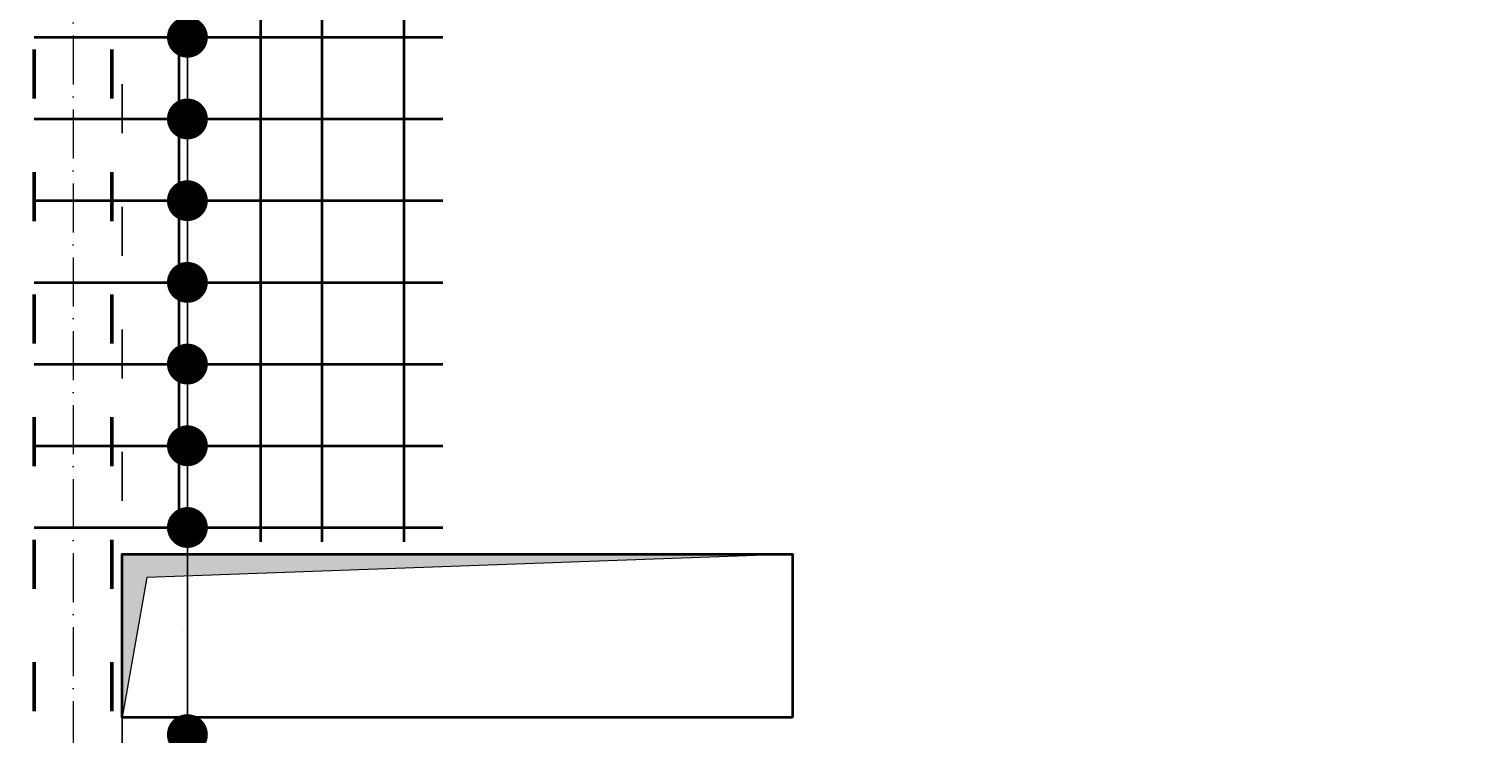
# Model space of a CAD drawing. Header units: millimetres. Extents: x 295948 to 312016, y 6878 to 18016.
# Tile 207 of 252: x 308978 to 309334, y 14349 to 14522. Entities that reach past the tile are written whole.
import ezdxf

# ---------------------------------------------------------------- set-up
doc = ezdxf.new("R2010")
doc.units = ezdxf.units.MM
doc.linetypes.add('ACAD_ISO03W100', pattern=[30, 12, -18])
doc.linetypes.add('ACAD_ISO10W100', pattern=[18, 12, -3, 0, -3])
for name, color, linetype, lineweight in [('konstrukcja', 3, 'Continuous', 35), ('konstrukcja wymiary', 1, 'Continuous', 13), ('osie', 5, 'ACAD_ISO10W100', 13), ('zbrojenie', 4, 'Continuous', 50), ('zbrojenie płyty', 141, 'Continuous', 35)]:
    doc.layers.add(name, color=color, linetype=linetype, lineweight=lineweight)
doc.layers.add('przerywane', color=6, linetype='ACAD_ISO03W100')
doc.styles.add('KONSTRUKCJA', font='romand.shx', dxfattribs={"oblique": 10})
doc.styles.get("Standard").update_dxf_attribs({"font": 'romand.shx', "oblique": 10})
doc.dimstyles.new('150', dxfattribs={"dimtxt": 10, "dimasz": 7, "dimexe": 1.25, "dimexo": 0.625, "dimgap": 3, "dimtad": 1, "dimdec": 0, "dimrnd": 0.5, "dimtxsty": 'KONSTRUKCJA', "dimblk": 'ARCHTICK', "dimcen": 2.5, "dimadec": 0, "dimazin": 0, "dimtfac": 1, "dimtdec": 0, "dimtix": 1, "dimtmove": 0, "dimatfit": 3, "dimfxl": 4, "dimfxlon": 1, "dimarcsym": 0})
doc.dimstyles.new('kropki', dxfattribs={"dimtxt": 0.001, "dimasz": 10, "dimexe": 1.25, "dimexo": 0.625, "dimgap": 1, "dimtad": 1, "dimtxsty": 'Standard', "dimblk": 'DOT', "dimcen": 2.5, "dimadec": 0, "dimazin": 0, "dimtfac": 1, "dimtmove": 0, "dimatfit": 3, "dimfxl": 1, "dimfxlon": 1, "dimarcsym": 0})

# ---------------------------------------------------------------- blocks, each defined once
blk = doc.blocks.new('_ArchTick')
at = {"color": 0, "linetype": 'ByBlock', "lineweight": 13, "const_width": 0.15}
blk.add_lwpolyline([(-0.5, -0.5), (0.5, 0.5)], dxfattribs=at)
blk = doc.blocks.new('*D905')
at = {"layer": 'Defpoints', "color": 0, "transparency": 16777216}
for p in [(308976.63, 15291.22), (308886.63, 14393.22), (309000.63, 14393.22)]:
    blk.add_point(p, dxfattribs=at)
at = {"layer": 'konstrukcja wymiary', "color": 0, "lineweight": -2, "transparency": 16777216}
for p, q in [((308890.63, 15291.22), (308885.38, 15291.22)), ((308886.63, 15291.22), (308886.63, 14393.22)), ((308890.63, 14393.22), (308885.38, 14393.22))]:
    blk.add_line(p, q, dxfattribs=at)
at = {"layer": 'konstrukcja wymiary', "color": 0, "lineweight": -2, "transparency": 16777216, "xscale": 7, "yscale": 7, "zscale": 7}
for p, rotation in [((308886.63, 15291.22), 90), ((308886.63, 14393.22), 270)]:
    blk.add_blockref('_ArchTick', p, dxfattribs=dict(at, rotation=rotation))
at = {"layer": 'konstrukcja wymiary', "color": 0, "transparency": 16777216, "insert": (308878.63, 14842.22), "char_height": 10, "attachment_point": 5, "rotation": 90, "style": 'KONSTRUKCJA'}
blk.add_mtext('898', dxfattribs=at)
blk = doc.blocks.new('*D906')
at = {"layer": 'Defpoints', "color": 0, "transparency": 16777216}
for p in [(309000.63, 14393.22), (308886.63, 14353.22), (309000.63, 14353.22)]:
    blk.add_point(p, dxfattribs=at)
at = {"layer": 'konstrukcja wymiary', "color": 0, "lineweight": -2, "transparency": 16777216}
for p, q in [((308890.63, 14393.22), (308885.38, 14393.22)), ((308886.63, 14393.22), (308886.63, 14353.22)), ((308890.63, 14353.22), (308885.38, 14353.22))]:
    blk.add_line(p, q, dxfattribs=at)
at = {"layer": 'konstrukcja wymiary', "color": 0, "lineweight": -2, "transparency": 16777216, "xscale": 7, "yscale": 7, "zscale": 7}
for p, rotation in [((308886.63, 14393.22), 90), ((308886.63, 14353.22), 270)]:
    blk.add_blockref('_ArchTick', p, dxfattribs=dict(at, rotation=rotation))
at = {"layer": 'konstrukcja wymiary', "color": 0, "transparency": 16777216, "insert": (308878.63, 14373.22), "char_height": 10, "attachment_point": 5, "rotation": 90, "style": 'KONSTRUKCJA'}
blk.add_mtext('40', dxfattribs=at)
blk = doc.blocks.new('*D907')
at = {"layer": 'Defpoints', "color": 0, "transparency": 16777216}
for p in [(309000.63, 14353.22), (308886.63, 14052.22), (308976.63, 14052.22)]:
    blk.add_point(p, dxfattribs=at)
at = {"layer": 'konstrukcja wymiary', "color": 0, "lineweight": -2, "transparency": 16777216}
for p, q in [((308890.63, 14353.22), (308885.38, 14353.22)), ((308886.63, 14353.22), (308886.63, 14052.22)), ((308890.63, 14052.22), (308885.38, 14052.22))]:
    blk.add_line(p, q, dxfattribs=at)
at = {"layer": 'konstrukcja wymiary', "color": 0, "lineweight": -2, "transparency": 16777216, "xscale": 7, "yscale": 7, "zscale": 7}
for p, rotation in [((308886.63, 14353.22), 90), ((308886.63, 14052.22), 270)]:
    blk.add_blockref('_ArchTick', p, dxfattribs=dict(at, rotation=rotation))
at = {"layer": 'konstrukcja wymiary', "color": 0, "transparency": 16777216, "insert": (308878.63, 14202.72), "char_height": 10, "attachment_point": 5, "rotation": 90, "style": 'KONSTRUKCJA'}
blk.add_mtext('301', dxfattribs=at)
blk = doc.blocks.new('*D912')
at = {"layer": 'Defpoints', "color": 0, "transparency": 16777216}
for p in [(309000.63, 15501.22), (308976.63, 15291.22), (309000.63, 14353.22)]:
    blk.add_point(p, dxfattribs=at)
at = {"layer": 'konstrukcja wymiary', "color": 0, "lineweight": -2, "transparency": 16777216}
for p, q in [((308976.63, 15497.22), (308976.63, 15502.47)), ((309000.63, 15497.22), (309000.63, 15502.47)), ((308976.63, 15501.22), (309000.63, 15501.22))]:
    blk.add_line(p, q, dxfattribs=at)
at = {"layer": 'konstrukcja wymiary', "color": 0, "lineweight": -2, "transparency": 16777216, "xscale": 7, "yscale": 7, "zscale": 7, "rotation": 180}
blk.add_blockref('_ArchTick', (308976.63, 15501.22), dxfattribs=at)
at = {"layer": 'konstrukcja wymiary', "color": 0, "lineweight": -2, "transparency": 16777216, "xscale": 7, "yscale": 7, "zscale": 7}
blk.add_blockref('_ArchTick', (309000.63, 15501.22), dxfattribs=at)
at = {"layer": 'konstrukcja wymiary', "color": 0, "transparency": 16777216, "insert": (308988.63, 15509.22), "char_height": 10, "attachment_point": 5, "style": 'KONSTRUKCJA'}
blk.add_mtext('24', dxfattribs=at)
blk = doc.blocks.new('*D913')
at = {"layer": 'Defpoints', "color": 0, "transparency": 16777216}
for p in [(309164.63, 15501.22), (309164.63, 14393.22), (309000.63, 14353.22)]:
    blk.add_point(p, dxfattribs=at)
at = {"layer": 'konstrukcja wymiary', "color": 0, "lineweight": -2, "transparency": 16777216}
for p, q in [((309000.63, 15497.22), (309000.63, 15502.47)), ((309164.63, 15497.22), (309164.63, 15502.47)), ((309000.63, 15501.22), (309164.63, 15501.22))]:
    blk.add_line(p, q, dxfattribs=at)
at = {"layer": 'konstrukcja wymiary', "color": 0, "lineweight": -2, "transparency": 16777216, "xscale": 7, "yscale": 7, "zscale": 7, "rotation": 180}
blk.add_blockref('_ArchTick', (309000.63, 15501.22), dxfattribs=at)
at = {"layer": 'konstrukcja wymiary', "color": 0, "lineweight": -2, "transparency": 16777216, "xscale": 7, "yscale": 7, "zscale": 7}
blk.add_blockref('_ArchTick', (309164.63, 15501.22), dxfattribs=at)
at = {"layer": 'konstrukcja wymiary', "color": 0, "transparency": 16777216, "insert": (309082.63, 15509.22), "char_height": 10, "attachment_point": 5, "style": 'KONSTRUKCJA'}
blk.add_mtext('164', dxfattribs=at)
blk = doc.blocks.new('*D914')
at = {"layer": 'Defpoints', "color": 0, "transparency": 16777216}
for p in [(309620.63, 15501.22), (309620.63, 14520.22), (309164.63, 14393.22)]:
    blk.add_point(p, dxfattribs=at)
at = {"layer": 'konstrukcja wymiary', "color": 0, "lineweight": -2, "transparency": 16777216}
for p, q in [((309164.63, 15497.22), (309164.63, 15502.47)), ((309620.63, 15497.22), (309620.63, 15502.47)), ((309164.63, 15501.22), (309620.63, 15501.22))]:
    blk.add_line(p, q, dxfattribs=at)
at = {"layer": 'konstrukcja wymiary', "color": 0, "lineweight": -2, "transparency": 16777216, "xscale": 7, "yscale": 7, "zscale": 7, "rotation": 180}
blk.add_blockref('_ArchTick', (309164.63, 15501.22), dxfattribs=at)
at = {"layer": 'konstrukcja wymiary', "color": 0, "lineweight": -2, "transparency": 16777216, "xscale": 7, "yscale": 7, "zscale": 7}
blk.add_blockref('_ArchTick', (309620.63, 15501.22), dxfattribs=at)
at = {"layer": 'konstrukcja wymiary', "color": 0, "transparency": 16777216, "insert": (309392.63, 15509.22), "char_height": 10, "attachment_point": 5, "style": 'KONSTRUKCJA'}
blk.add_mtext('456', dxfattribs=at)
blk = doc.blocks.new('_Dot')
at = {"color": 0, "linetype": 'ByBlock', "lineweight": -2}
blk.add_line((-0.5, 0), (-1, 0), dxfattribs=at)
at = {"color": 0, "linetype": 'ByBlock', "const_width": 0.5}
blk.add_lwpolyline([(-0.25, 0, 1), (0.25, 0, 1)], format="xyb", close=True, dxfattribs=at)
blk = doc.blocks.new('*D1210')
at = {"layer": 'Defpoints', "color": 0, "transparency": 16777216}
for p in [(309034.52, 14539.72), (309016.61, 14519.72), (309034.52, 14519.72)]:
    blk.add_point(p, dxfattribs=at)
at = {"layer": 'konstrukcja wymiary', "color": 0, "lineweight": -2, "transparency": 16777216}
for p, q in [((309016.61, 14549.72), (309016.61, 14559.72)), ((309017.61, 14539.72), (309015.36, 14539.72)), ((309016.61, 14539.72), (309016.61, 14519.72)), ((309017.61, 14519.72), (309015.36, 14519.72)), ((309016.61, 14509.72), (309016.61, 14499.72))]:
    blk.add_line(p, q, dxfattribs=at)
at = {"layer": 'konstrukcja wymiary', "color": 0, "lineweight": -2, "transparency": 16777216, "xscale": 10, "yscale": 10, "zscale": 10}
for p, rotation in [((309016.61, 14539.72), 270), ((309016.61, 14519.72), 90)]:
    blk.add_blockref('_Dot', p, dxfattribs=dict(at, rotation=rotation))
at = {"layer": 'konstrukcja wymiary', "color": 0, "transparency": 16777216, "insert": (309015.61, 14529.72), "char_height": 0.001, "attachment_point": 5, "rotation": 90}
blk.add_mtext('20', dxfattribs=at)
blk = doc.blocks.new('*D1211')
at = {"layer": 'Defpoints', "color": 0, "transparency": 16777216}
for p in [(309034.52, 14519.72), (309016.61, 14499.72), (309034.52, 14499.72)]:
    blk.add_point(p, dxfattribs=at)
at = {"layer": 'konstrukcja wymiary', "color": 0, "lineweight": -2, "transparency": 16777216}
for p, q in [((309016.61, 14529.72), (309016.61, 14539.72)), ((309017.61, 14519.72), (309015.36, 14519.72)), ((309016.61, 14519.72), (309016.61, 14499.72)), ((309017.61, 14499.72), (309015.36, 14499.72)), ((309016.61, 14489.72), (309016.61, 14479.72))]:
    blk.add_line(p, q, dxfattribs=at)
at = {"layer": 'konstrukcja wymiary', "color": 0, "lineweight": -2, "transparency": 16777216, "xscale": 10, "yscale": 10, "zscale": 10}
for p, rotation in [((309016.61, 14519.72), 270), ((309016.61, 14499.72), 90)]:
    blk.add_blockref('_Dot', p, dxfattribs=dict(at, rotation=rotation))
at = {"layer": 'konstrukcja wymiary', "color": 0, "transparency": 16777216, "insert": (309015.61, 14509.72), "char_height": 0.001, "attachment_point": 5, "rotation": 90}
blk.add_mtext('20', dxfattribs=at)
blk = doc.blocks.new('*D1176')
at = {"layer": 'Defpoints', "color": 0, "transparency": 16777216}
for p in [(309034.52, 14499.72), (309016.61, 14479.72), (309034.52, 14479.72)]:
    blk.add_point(p, dxfattribs=at)
at = {"layer": 'konstrukcja wymiary', "color": 0, "lineweight": -2, "transparency": 16777216}
for p, q in [((309016.61, 14509.72), (309016.61, 14519.72)), ((309017.61, 14499.72), (309015.36, 14499.72)), ((309016.61, 14499.72), (309016.61, 14479.72)), ((309017.61, 14479.72), (309015.36, 14479.72)), ((309016.61, 14469.72), (309016.61, 14459.72))]:
    blk.add_line(p, q, dxfattribs=at)
at = {"layer": 'konstrukcja wymiary', "color": 0, "lineweight": -2, "transparency": 16777216, "xscale": 10, "yscale": 10, "zscale": 10}
for p, rotation in [((309016.61, 14499.72), 270), ((309016.61, 14479.72), 90)]:
    blk.add_blockref('_Dot', p, dxfattribs=dict(at, rotation=rotation))
at = {"layer": 'konstrukcja wymiary', "color": 0, "transparency": 16777216, "insert": (309015.61, 14489.72), "char_height": 0.001, "attachment_point": 5, "rotation": 90}
blk.add_mtext('20', dxfattribs=at)
blk = doc.blocks.new('*D1177')
at = {"layer": 'Defpoints', "color": 0, "transparency": 16777216}
for p in [(309034.52, 14479.72), (309016.61, 14459.72), (309034.52, 14459.72)]:
    blk.add_point(p, dxfattribs=at)
at = {"layer": 'konstrukcja wymiary', "color": 0, "lineweight": -2, "transparency": 16777216}
for p, q in [((309016.61, 14489.72), (309016.61, 14499.72)), ((309017.61, 14479.72), (309015.36, 14479.72)), ((309016.61, 14479.72), (309016.61, 14459.72)), ((309017.61, 14459.72), (309015.36, 14459.72)), ((309016.61, 14449.72), (309016.61, 14439.72))]:
    blk.add_line(p, q, dxfattribs=at)
at = {"layer": 'konstrukcja wymiary', "color": 0, "lineweight": -2, "transparency": 16777216, "xscale": 10, "yscale": 10, "zscale": 10}
for p, rotation in [((309016.61, 14479.72), 270), ((309016.61, 14459.72), 90)]:
    blk.add_blockref('_Dot', p, dxfattribs=dict(at, rotation=rotation))
at = {"layer": 'konstrukcja wymiary', "color": 0, "transparency": 16777216, "insert": (309015.61, 14469.72), "char_height": 0.001, "attachment_point": 5, "rotation": 90}
blk.add_mtext('20', dxfattribs=at)
blk = doc.blocks.new('*D1178')
at = {"layer": 'Defpoints', "color": 0, "transparency": 16777216}
for p in [(309034.52, 14459.72), (309016.61, 14439.72), (309034.52, 14439.72)]:
    blk.add_point(p, dxfattribs=at)
at = {"layer": 'konstrukcja wymiary', "color": 0, "lineweight": -2, "transparency": 16777216}
for p, q in [((309016.61, 14469.72), (309016.61, 14479.72)), ((309017.61, 14459.72), (309015.36, 14459.72)), ((309016.61, 14459.72), (309016.61, 14439.72)), ((309017.61, 14439.72), (309015.36, 14439.72)), ((309016.61, 14429.72), (309016.61, 14419.72))]:
    blk.add_line(p, q, dxfattribs=at)
at = {"layer": 'konstrukcja wymiary', "color": 0, "lineweight": -2, "transparency": 16777216, "xscale": 10, "yscale": 10, "zscale": 10}
for p, rotation in [((309016.61, 14459.72), 270), ((309016.61, 14439.72), 90)]:
    blk.add_blockref('_Dot', p, dxfattribs=dict(at, rotation=rotation))
at = {"layer": 'konstrukcja wymiary', "color": 0, "transparency": 16777216, "insert": (309015.61, 14449.72), "char_height": 0.001, "attachment_point": 5, "rotation": 90}
blk.add_mtext('20', dxfattribs=at)
blk = doc.blocks.new('*D1179')
at = {"layer": 'Defpoints', "color": 0, "transparency": 16777216}
for p in [(309034.52, 14439.72), (309016.61, 14419.72), (309034.52, 14419.72)]:
    blk.add_point(p, dxfattribs=at)
at = {"layer": 'konstrukcja wymiary', "color": 0, "lineweight": -2, "transparency": 16777216}
for p, q in [((309016.61, 14449.72), (309016.61, 14459.72)), ((309017.61, 14439.72), (309015.36, 14439.72)), ((309016.61, 14439.72), (309016.61, 14419.72)), ((309017.61, 14419.72), (309015.36, 14419.72)), ((309016.61, 14409.72), (309016.61, 14399.72))]:
    blk.add_line(p, q, dxfattribs=at)
at = {"layer": 'konstrukcja wymiary', "color": 0, "lineweight": -2, "transparency": 16777216, "xscale": 10, "yscale": 10, "zscale": 10}
for p, rotation in [((309016.61, 14439.72), 270), ((309016.61, 14419.72), 90)]:
    blk.add_blockref('_Dot', p, dxfattribs=dict(at, rotation=rotation))
at = {"layer": 'konstrukcja wymiary', "color": 0, "transparency": 16777216, "insert": (309015.61, 14429.72), "char_height": 0.001, "attachment_point": 5, "rotation": 90}
blk.add_mtext('20', dxfattribs=at)
blk = doc.blocks.new('*D1180')
at = {"layer": 'Defpoints', "color": 0, "transparency": 16777216}
for p in [(309034.52, 14419.72), (309016.61, 14399.72), (309034.52, 14399.72)]:
    blk.add_point(p, dxfattribs=at)
at = {"layer": 'konstrukcja wymiary', "color": 0, "lineweight": -2, "transparency": 16777216}
for p, q in [((309016.61, 14429.72), (309016.61, 14439.72)), ((309017.61, 14419.72), (309015.36, 14419.72)), ((309016.61, 14419.72), (309016.61, 14399.72)), ((309017.61, 14399.72), (309015.36, 14399.72)), ((309016.61, 14389.72), (309016.61, 14379.72))]:
    blk.add_line(p, q, dxfattribs=at)
at = {"layer": 'konstrukcja wymiary', "color": 0, "lineweight": -2, "transparency": 16777216, "xscale": 10, "yscale": 10, "zscale": 10}
for p, rotation in [((309016.61, 14419.72), 270), ((309016.61, 14399.72), 90)]:
    blk.add_blockref('_Dot', p, dxfattribs=dict(at, rotation=rotation))
at = {"layer": 'konstrukcja wymiary', "color": 0, "transparency": 16777216, "insert": (309015.61, 14409.72), "char_height": 0.001, "attachment_point": 5, "rotation": 90}
blk.add_mtext('20', dxfattribs=at)
blk = doc.blocks.new('*D1181')
at = {"layer": 'Defpoints', "color": 0, "transparency": 16777216}
for p in [(309034.52, 14399.72), (309016.61, 14349.02), (309034.52, 14349.02)]:
    blk.add_point(p, dxfattribs=at)
at = {"layer": 'konstrukcja wymiary', "color": 0, "lineweight": -2, "transparency": 16777216}
for p, q in [((309017.61, 14399.72), (309015.36, 14399.72)), ((309016.61, 14389.72), (309016.61, 14359.02)), ((309017.61, 14349.02), (309015.36, 14349.02))]:
    blk.add_line(p, q, dxfattribs=at)
at = {"layer": 'konstrukcja wymiary', "color": 0, "lineweight": -2, "transparency": 16777216, "xscale": 10, "yscale": 10, "zscale": 10}
for p, rotation in [((309016.61, 14399.72), 90), ((309016.61, 14349.02), 270)]:
    blk.add_blockref('_Dot', p, dxfattribs=dict(at, rotation=rotation))
at = {"layer": 'konstrukcja wymiary', "color": 0, "transparency": 16777216, "insert": (309015.61, 14374.37), "char_height": 0.001, "attachment_point": 5, "rotation": 90}
blk.add_mtext('50,7', dxfattribs=at)
blk = doc.blocks.new('*D1247')
at = {"layer": 'Defpoints', "color": 0, "transparency": 16777216}
for p in [(309034.52, 14349.02), (309016.61, 14334.17), (309034.52, 14334.17)]:
    blk.add_point(p, dxfattribs=at)
at = {"layer": 'konstrukcja wymiary', "color": 0, "lineweight": -2, "transparency": 16777216}
for p, q in [((309016.61, 14359.02), (309016.61, 14369.02)), ((309017.61, 14349.02), (309015.36, 14349.02)), ((309016.61, 14349.02), (309016.61, 14334.17)), ((309017.61, 14334.17), (309015.36, 14334.17)), ((309016.61, 14324.17), (309016.61, 14314.17))]:
    blk.add_line(p, q, dxfattribs=at)
at = {"layer": 'konstrukcja wymiary', "color": 0, "lineweight": -2, "transparency": 16777216, "xscale": 10, "yscale": 10, "zscale": 10}
for p, rotation in [((309016.61, 14349.02), 270), ((309016.61, 14334.17), 90)]:
    blk.add_blockref('_Dot', p, dxfattribs=dict(at, rotation=rotation))
at = {"layer": 'konstrukcja wymiary', "color": 0, "transparency": 16777216, "insert": (309015.61, 14341.6), "char_height": 0.001, "attachment_point": 5, "rotation": 90}
blk.add_mtext('14,85', dxfattribs=at)
blk = doc.blocks.new('*D1248')
at = {"layer": 'Defpoints', "color": 0, "transparency": 16777216}
for p in [(309034.52, 14334.17), (309016.61, 14319.72), (309034.52, 14319.72)]:
    blk.add_point(p, dxfattribs=at)
at = {"layer": 'konstrukcja wymiary', "color": 0, "lineweight": -2, "transparency": 16777216}
for p, q in [((309016.61, 14344.17), (309016.61, 14354.17)), ((309017.61, 14334.17), (309015.36, 14334.17)), ((309016.61, 14334.17), (309016.61, 14319.72)), ((309017.61, 14319.72), (309015.36, 14319.72)), ((309016.61, 14309.72), (309016.61, 14299.72))]:
    blk.add_line(p, q, dxfattribs=at)
at = {"layer": 'konstrukcja wymiary', "color": 0, "lineweight": -2, "transparency": 16777216, "xscale": 10, "yscale": 10, "zscale": 10}
for p, rotation in [((309016.61, 14334.17), 270), ((309016.61, 14319.72), 90)]:
    blk.add_blockref('_Dot', p, dxfattribs=dict(at, rotation=rotation))
at = {"layer": 'konstrukcja wymiary', "color": 0, "transparency": 16777216, "insert": (309015.61, 14326.95), "char_height": 0.001, "attachment_point": 5, "rotation": 90}
blk.add_mtext('14,45', dxfattribs=at)

msp = doc.modelspace()

# ---------------------------------------------------------------- hatches: boundary and pattern name
at = {"layer": 'konstrukcja wymiary'}
h = msp.add_hatch(color=256, dxfattribs=at)
h.dxf.hatch_style = 1
h.paths.add_polyline_path([(309006.699, 14387.455), (309000.631, 14353.224), (309000.631, 14393.224), (309164.631, 14393.224)])

# ---------------------------------------------------------------- linework, layer by layer
at = {"layer": 'konstrukcja'}
msp.add_lwpolyline([(309164.631, 14353.224), (309000.631, 14353.224), (309000.631, 14393.224), (309164.631, 14393.224)], close=True, dxfattribs=at)
at = {"layer": 'konstrukcja wymiary'}
msp.add_lwpolyline([(309006.699, 14387.455), (309000.631, 14353.224), (309000.631, 14393.224), (309164.631, 14393.224)], close=True, dxfattribs=at)
at = {"layer": 'osie'}
msp.add_line((308988.631, 15606.148), (308988.631, 13976.332), dxfattribs=at)
at = {"layer": 'przerywane'}
msp.add_line((309000.631, 14076.224), (309000.631, 14687.224), dxfattribs=at)
at = {"layer": 'zbrojenie', "linetype": 'ACAD_ISO03W100'}
for p, q in [((308979.131, 14054.724), (308979.131, 15288.724)), ((308998.131, 14054.724), (308998.131, 15288.724))]:
    msp.add_line(p, q, dxfattribs=at)
at = {"layer": 'zbrojenie płyty'}
for p, q in [((309014.51, 14849.224), (309014.51, 14396.224)), ((309034.518, 14849.224), (309034.518, 14396.224)), ((309049.518, 14849.224), (309049.518, 14396.224)), ((309069.518, 14849.224), (309069.518, 14396.224)), ((308979.131, 14519.724), (309079.131, 14519.724)), ((308979.131, 14499.724), (309079.131, 14499.724)), ((308979.131, 14479.724), (309079.131, 14479.724)), ((308979.131, 14459.724), (309079.131, 14459.724)), ((308979.131, 14439.724), (309079.131, 14439.724)), ((308979.131, 14419.724), (309079.131, 14419.724)), ((308979.131, 14399.724), (309079.131, 14399.724))]:
    msp.add_line(p, q, dxfattribs=at)

# ---------------------------------------------------------------- dimensions: what is measured, and where the dimension line sits
at = {"layer": 'konstrukcja wymiary'}
dim = msp.add_linear_dim(base=(309000.631, 15501.224), p1=(308976.631, 15291.224), p2=(309000.631, 14353.224), dimstyle='150', dxfattribs=at)
dim.commit()
dim.dimension.update_dxf_attribs({"geometry": '*D912', "text_midpoint": (308988.631, 15509.224)})
for base, p1, p2, picture, middle in [((309164.631, 15501.224), (309000.631, 14353.224), (309164.631, 14393.224), '*D913', (309082.631, 15509.224)), ((309620.631, 15501.224), (309164.631, 14393.224), (309620.631, 14520.224), '*D914', (309392.631, 15509.224))]:
    dim = msp.add_linear_dim(base=base, p1=p1, p2=p2, dimstyle='150', override={"dimtmove": 1}, dxfattribs=at)
    dim.commit()
    dim.dimension.update_dxf_attribs({"geometry": picture, "text_midpoint": middle})
dim = msp.add_linear_dim(base=(308886.631, 14393.224), p1=(308976.631, 15291.224), p2=(309000.631, 14393.224), angle=90, dimstyle='150', dxfattribs=at)
dim.commit()
dim.dimension.update_dxf_attribs({"geometry": '*D905', "text_midpoint": (308878.631, 14842.224)})
for base, p1, p2, dimstyle, picture, middle in [((309016.614, 14519.724), (309034.518, 14539.724), (309034.518, 14519.724), 'kropki', '*D1210', (309015.614, 14529.724)), ((309016.614, 14499.724), (309034.518, 14519.724), (309034.518, 14499.724), 'kropki', '*D1211', (309015.614, 14509.724)), ((309016.614, 14479.724), (309034.518, 14499.724), (309034.518, 14479.724), 'kropki', '*D1176', (309015.614, 14489.724)), ((309016.614, 14459.724), (309034.518, 14479.724), (309034.518, 14459.724), 'kropki', '*D1177', (309015.614, 14469.724)), ((309016.614, 14439.724), (309034.518, 14459.724), (309034.518, 14439.724), 'kropki', '*D1178', (309015.614, 14449.724)), ((309016.614, 14419.724), (309034.518, 14439.724), (309034.518, 14419.724), 'kropki', '*D1179', (309015.614, 14429.724)), ((309016.614, 14399.724), (309034.518, 14419.724), (309034.518, 14399.724), 'kropki', '*D1180', (309015.614, 14409.724)), ((309016.614, 14349.022), (309034.518, 14399.724), (309034.518, 14349.022), 'kropki', '*D1181', (309015.614, 14374.373)), ((308886.631, 14353.224), (309000.631, 14393.224), (309000.631, 14353.224), '150', '*D906', (308878.631, 14373.224)), ((309016.614, 14334.173), (309034.518, 14349.022), (309034.518, 14334.173), 'kropki', '*D1247', (309015.614, 14341.597)), ((308886.631, 14052.224), (309000.631, 14353.224), (308976.631, 14052.224), '150', '*D907', (308878.631, 14202.724)), ((309016.614, 14319.724), (309034.518, 14334.173), (309034.518, 14319.724), 'kropki', '*D1248', (309015.614, 14326.948))]:
    dim = msp.add_linear_dim(base=base, p1=p1, p2=p2, angle=90, dimstyle=dimstyle, override={"dimtmove": 1}, dxfattribs=at)
    dim.commit()
    dim.dimension.update_dxf_attribs({"geometry": picture, "text_midpoint": middle})

doc.saveas('drawing.dxf')
